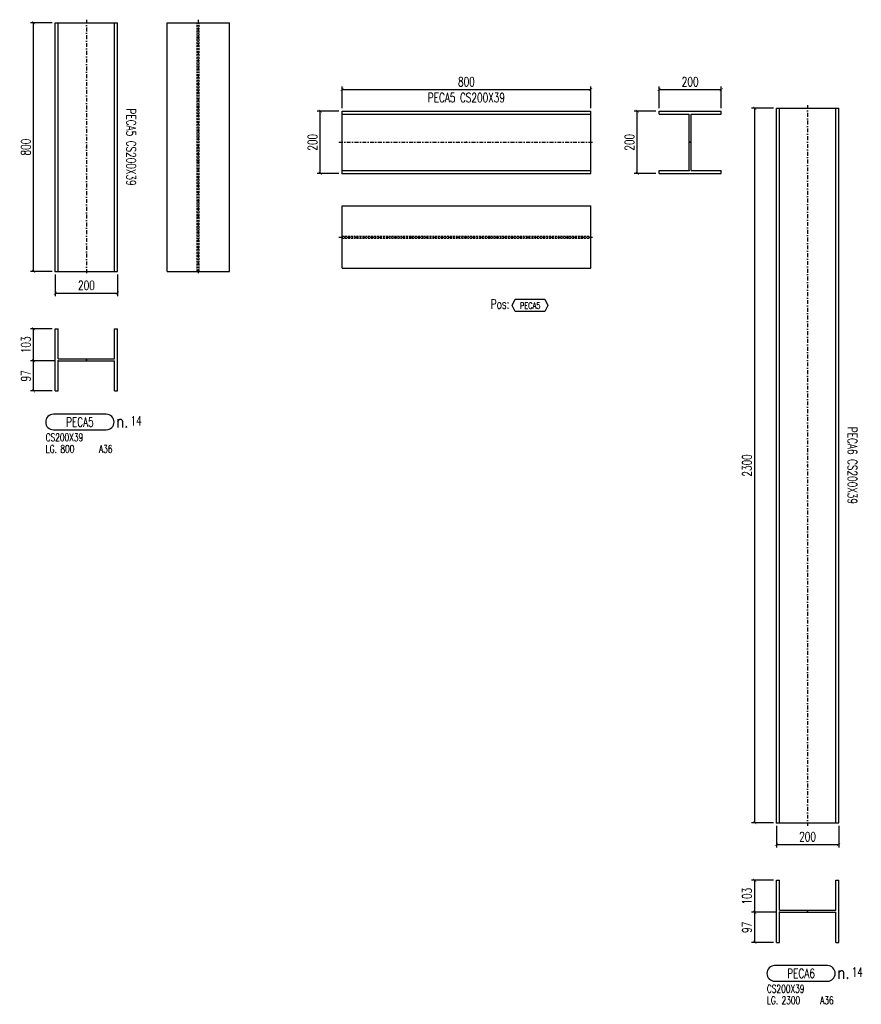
# Model space of a CAD drawing. Header units: feet. Extents: x 14665 to 61549, y 27474 to 37127.
# Tile 3 of 37: x 22934 to 25642, y 27474 to 30643. Entities that reach past the tile are written whole.
import ezdxf
from ezdxf.enums import TextEntityAlignment as Align

# ---------------------------------------------------------------- set-up
doc = ezdxf.new("R2010")
doc.units = ezdxf.units.FT
doc.header["$LTSCALE"] = 25
doc.header["$MEASUREMENT"] = 0
doc.linetypes.add('DASHDOT', pattern=[1, 0.5, -0.25, 0, -0.25])
doc.linetypes.add('HIDDEN', pattern=[0.375, 0.25, -0.125])
doc.layers.get('0').update_dxf_attribs({"linetype": 'CONTINUOUS'})
doc.layers.get('Defpoints').update_dxf_attribs({"linetype": 'CONTINUOUS'})
for name, color, linetype in [('A', 2, 'DASHDOT'), ('FORIR', 4, 'CONTINUOUS'), ('G', 3, 'CONTINUOUS'), ('MARK_DES', 2, 'CONTINUOUS'), ('MARK_MAT', 2, 'CONTINUOUS'), ('MARK_QTA', 4, 'CONTINUOUS'), ('MARK_SBA', 4, 'CONTINUOUS'), ('MARK_SLOT', 6, 'CONTINUOUS'), ('POS_BOX', 6, 'CONTINUOUS'), ('POS_DES', 2, 'CONTINUOUS'), ('POS_MAT', 2, 'CONTINUOUS'), ('TR', 6, 'HIDDEN'), ('TXT1', 7, 'CONTINUOUS')]:
    doc.layers.add(name, color=color, linetype=linetype)
doc.styles.add('1', font='romans', dxfattribs={"width": 0.7, "height": 30})
doc.styles.add('MARK', font='ROMANS', dxfattribs={"width": 0.7})
doc.styles.add('POS', font='ROMANS', dxfattribs={"width": 0.7})
doc.styles.add('ROMANS', font='ROMANS', dxfattribs={"width": 0.8, "height": 28})
doc.dimstyles.get("Standard").update_dxf_attribs({"dimtxt": 30, "dimasz": 1, "dimexe": 1, "dimexo": 1, "dimgap": 1, "dimtad": 1, "dimdec": 0, "dimdsep": 46, "dimtxsty": '1', "dimblk": 'ARCHTICK', "dimcen": 3, "dimclrd": 1, "dimclre": 1, "dimclrt": 3, "dimadec": 0, "dimazin": 0, "dimtfac": 1, "dimtdec": 0, "dimtix": 1, "dimtmove": 0, "dimatfit": 3, "dimfxl": 0, "dimtolj": 1, "dimarcsym": 0})

# ---------------------------------------------------------------- blocks, each defined once
blk = doc.blocks.new('_ArchTick')
at = {"color": 0, "linetype": 'ByBlock', "const_width": 0.15}
blk.add_lwpolyline([(-0.5, -0.5), (0.5, 0.5)], dxfattribs=at)
blk = doc.blocks.new('*D98')
at = {"layer": 'Defpoints', "color": 0, "transparency": 16777216}
for p in [(24771.5, 30418.1), (23971.5, 30348.1), (24771.5, 30348.1)]:
    blk.add_point(p, dxfattribs=at)
at = {"layer": 'TXT1', "color": 1, "lineweight": -2, "transparency": 16777216}
for p, q in [((23971.5, 30358.1), (23971.5, 30428.1)), ((24771.5, 30358.1), (24771.5, 30428.1)), ((23971.5, 30418.1), (24771.5, 30418.1))]:
    blk.add_line(p, q, dxfattribs=at)
at = {"layer": 'TXT1', "color": 1, "lineweight": -2, "transparency": 16777216, "xscale": 10, "yscale": 10, "zscale": 10, "rotation": 180}
blk.add_blockref('_ArchTick', (23971.5, 30418.1), dxfattribs=at)
at = {"layer": 'TXT1', "color": 1, "lineweight": -2, "transparency": 16777216, "xscale": 10, "yscale": 10, "zscale": 10}
blk.add_blockref('_ArchTick', (24771.5, 30418.1), dxfattribs=at)
at = {"layer": 'TXT1', "color": 3, "transparency": 16777216, "insert": (24371.5, 30443.1), "char_height": 30, "attachment_point": 5, "style": '1'}
blk.add_mtext('\\A1;800', dxfattribs=at)
blk = doc.blocks.new('*D99')
at = {"layer": 'Defpoints', "color": 0, "transparency": 16777216}
for p in [(23901.5, 30348.1), (23971.5, 30348.1), (23971.5, 30148.1)]:
    blk.add_point(p, dxfattribs=at)
at = {"layer": 'TXT1', "color": 1, "lineweight": -2, "transparency": 16777216}
for p, q in [((23961.5, 30348.1), (23891.5, 30348.1)), ((23901.5, 30148.1), (23901.5, 30348.1)), ((23961.5, 30148.1), (23891.5, 30148.1))]:
    blk.add_line(p, q, dxfattribs=at)
at = {"layer": 'TXT1', "color": 1, "lineweight": -2, "transparency": 16777216, "xscale": 10, "yscale": 10, "zscale": 10}
for p, rotation in [((23901.5, 30348.1), 90), ((23901.5, 30148.1), 270)]:
    blk.add_blockref('_ArchTick', p, dxfattribs=dict(at, rotation=rotation))
at = {"layer": 'TXT1', "color": 3, "transparency": 16777216, "insert": (23876.5, 30248.1), "char_height": 30, "attachment_point": 5, "rotation": 90, "style": '1'}
blk.add_mtext('\\A1;200', dxfattribs=at)
blk = doc.blocks.new('3D_INFOM')
blk.add_point((0, 0))
at = {"layer": 'FORIR', "flags": 1}
for tag, p in [('MARK', (7.55, -4.31)), ('NUM_DIS', (7.55, -11.68)), ('NOT_PEZ', (45.73, -11.68)), ('QTA_PEZ', (7.55, -18.55)), ('TIP_PEZ', (45.73, -18.55)), ('TRA_PEZ', (7.55, -26.33)), ('COS_PEZ', (45.73, -26.33)), ('DES_PEZ', (7.55, -33.75))]:
    blk.add_attdef(tag, p, '', height=5, dxfattribs=at)
blk = doc.blocks.new('*D100')
at = {"layer": 'Defpoints', "color": 0, "transparency": 16777216}
for p in [(25191.5, 30418.1), (24991.5, 30348.1), (25191.5, 30348.1)]:
    blk.add_point(p, dxfattribs=at)
at = {"layer": 'TXT1', "color": 1, "lineweight": -2, "transparency": 16777216}
for p, q in [((24991.5, 30358.1), (24991.5, 30428.1)), ((25191.5, 30358.1), (25191.5, 30428.1)), ((24991.5, 30418.1), (25191.5, 30418.1))]:
    blk.add_line(p, q, dxfattribs=at)
at = {"layer": 'TXT1', "color": 1, "lineweight": -2, "transparency": 16777216, "xscale": 10, "yscale": 10, "zscale": 10, "rotation": 180}
blk.add_blockref('_ArchTick', (24991.5, 30418.1), dxfattribs=at)
at = {"layer": 'TXT1', "color": 1, "lineweight": -2, "transparency": 16777216, "xscale": 10, "yscale": 10, "zscale": 10}
blk.add_blockref('_ArchTick', (25191.5, 30418.1), dxfattribs=at)
at = {"layer": 'TXT1', "color": 3, "transparency": 16777216, "insert": (25091.5, 30443.1), "char_height": 30, "attachment_point": 5, "style": '1'}
blk.add_mtext('\\A1;200', dxfattribs=at)
blk = doc.blocks.new('*D101')
at = {"layer": 'Defpoints', "color": 0, "transparency": 16777216}
for p in [(24921.5, 30348.1), (24991.5, 30348.1), (24991.5, 30148.1)]:
    blk.add_point(p, dxfattribs=at)
at = {"layer": 'TXT1', "color": 1, "lineweight": -2, "transparency": 16777216}
for p, q in [((24981.5, 30348.1), (24911.5, 30348.1)), ((24921.5, 30148.1), (24921.5, 30348.1)), ((24981.5, 30148.1), (24911.5, 30148.1))]:
    blk.add_line(p, q, dxfattribs=at)
at = {"layer": 'TXT1', "color": 1, "lineweight": -2, "transparency": 16777216, "xscale": 10, "yscale": 10, "zscale": 10}
for p, rotation in [((24921.5, 30348.1), 90), ((24921.5, 30148.1), 270)]:
    blk.add_blockref('_ArchTick', p, dxfattribs=dict(at, rotation=rotation))
at = {"layer": 'TXT1', "color": 3, "transparency": 16777216, "insert": (24896.5, 30248.1), "char_height": 30, "attachment_point": 5, "rotation": 90, "style": '1'}
blk.add_mtext('\\A1;200', dxfattribs=at)
blk = doc.blocks.new('POSITION_PRO')
at = {"layer": 'POS_BOX'}
blk.add_lwpolyline([(10.5, -2), (9.5, -4), (0, -4), (-1, -2), (0, 0), (9.5, 0)], close=True, dxfattribs=at)
at = {"insert": (-7.93, -0.05), "char_height": 3, "width": 11.9956, "attachment_point": 1, "style": 'POS'}
blk.add_mtext('Pos:', dxfattribs=at)
at = {"style": 'POS', "width": 0.7}
blk.add_attdef('POS_PEZ', text='', height=2, dxfattribs=at).set_placement((4.76, -3.05), align=Align.CENTER)
at = {"layer": 'POS_DES', "style": 'POS', "width": 0.7, "flags": 1}
for tag, p in [('SPE_PRO', (-7.8, -5.07)), ('LUN_PRO', (-7.82, -5.58)), ('LAR_PRO', (-7.79, -4.53))]:
    blk.add_attdef(tag, p, '', height=0.35, dxfattribs=at)
at = {"layer": 'POS_MAT', "style": 'POS', "width": 0.7, "flags": 1}
for tag, p in [('NOM_PRO', (-6.94, -6.11)), ('MAT_PRO', (-6.89, -4.03)), ('PUN_LIS', (-6.94, -6.63)), ('PUN_NET2', (-6.94, -7.74)), ('PUN_NET', (-6.94, -7.16)), ('MAR_CMP', (-6.89, -8.22)), ('NOT_PEZ', (-6.89, -9.21)), ('QTA_PEZ', (-6.89, -8.75))]:
    blk.add_attdef(tag, text='', height=0.35, dxfattribs=at).set_placement(p, align=Align.CENTER)
blk = doc.blocks.new('3D_INFOPOS')
blk.add_point((0, 0))
at = {"layer": 'FORIR', "flags": 1}
for tag, p in [('POS_PEZ', (7.6, -4.3)), ('MAT_PRO', (7.6, -11.9))]:
    blk.add_attdef(tag, p, '', height=5.26, dxfattribs=at)
blk = doc.blocks.new('*D158')
at = {"layer": 'Defpoints', "color": 0, "transparency": 16777216}
for p in [(22978.9, 30632.7), (23048.9, 30632.7), (23048.9, 29832.7)]:
    blk.add_point(p, dxfattribs=at)
at = {"layer": 'TXT1', "color": 1, "lineweight": -2, "transparency": 16777216}
for p, q in [((23038.9, 30632.7), (22968.9, 30632.7)), ((22978.9, 29832.7), (22978.9, 30632.7)), ((23038.9, 29832.7), (22968.9, 29832.7))]:
    blk.add_line(p, q, dxfattribs=at)
at = {"layer": 'TXT1', "color": 1, "lineweight": -2, "transparency": 16777216, "xscale": 10, "yscale": 10, "zscale": 10}
for p, rotation in [((22978.9, 30632.7), 90), ((22978.9, 29832.7), 270)]:
    blk.add_blockref('_ArchTick', p, dxfattribs=dict(at, rotation=rotation))
at = {"layer": 'TXT1', "color": 3, "transparency": 16777216, "insert": (22953.9, 30232.7), "char_height": 30, "attachment_point": 5, "rotation": 90, "style": '1'}
blk.add_mtext('\\A1;800', dxfattribs=at)
blk = doc.blocks.new('*D159')
at = {"layer": 'Defpoints', "color": 0, "transparency": 16777216}
for p in [(23048.9, 29832.7), (23248.9, 29832.7), (23248.9, 29762.7)]:
    blk.add_point(p, dxfattribs=at)
at = {"layer": 'TXT1', "color": 1, "lineweight": -2, "transparency": 16777216}
for p, q in [((23048.9, 29822.7), (23048.9, 29752.7)), ((23248.9, 29822.7), (23248.9, 29752.7)), ((23048.9, 29762.7), (23248.9, 29762.7))]:
    blk.add_line(p, q, dxfattribs=at)
at = {"layer": 'TXT1', "color": 1, "lineweight": -2, "transparency": 16777216, "xscale": 10, "yscale": 10, "zscale": 10, "rotation": 180}
blk.add_blockref('_ArchTick', (23048.9, 29762.7), dxfattribs=at)
at = {"layer": 'TXT1', "color": 1, "lineweight": -2, "transparency": 16777216, "xscale": 10, "yscale": 10, "zscale": 10}
blk.add_blockref('_ArchTick', (23248.9, 29762.7), dxfattribs=at)
at = {"layer": 'TXT1', "color": 3, "transparency": 16777216, "insert": (23148.9, 29787.7), "char_height": 30, "attachment_point": 5, "style": '1'}
blk.add_mtext('\\A1;200', dxfattribs=at)
blk = doc.blocks.new('*D160')
at = {"layer": 'Defpoints', "color": 0, "transparency": 16777216}
for p in [(22978.9, 29544.6), (23058.4, 29544.6), (23048.9, 29447.7)]:
    blk.add_point(p, dxfattribs=at)
at = {"layer": 'TXT1', "color": 1, "lineweight": -2, "transparency": 16777216}
for p, q in [((23048.4, 29544.6), (22968.9, 29544.6)), ((22978.9, 29447.7), (22978.9, 29544.6)), ((23038.9, 29447.7), (22968.9, 29447.7))]:
    blk.add_line(p, q, dxfattribs=at)
at = {"layer": 'TXT1', "color": 1, "lineweight": -2, "transparency": 16777216, "xscale": 10, "yscale": 10, "zscale": 10}
for p, rotation in [((22978.9, 29544.6), 90), ((22978.9, 29447.7), 270)]:
    blk.add_blockref('_ArchTick', p, dxfattribs=dict(at, rotation=rotation))
at = {"layer": 'TXT1', "color": 3, "transparency": 16777216, "insert": (22953.9, 29496.2), "char_height": 30, "attachment_point": 5, "rotation": 90, "style": '1'}
blk.add_mtext('\\A1;97', dxfattribs=at)
blk = doc.blocks.new('*D161')
at = {"layer": 'Defpoints', "color": 0, "transparency": 16777216}
for p in [(22978.9, 29647.7), (23048.9, 29647.7), (23058.4, 29544.6)]:
    blk.add_point(p, dxfattribs=at)
at = {"layer": 'TXT1', "color": 1, "lineweight": -2, "transparency": 16777216}
for p, q in [((23038.9, 29647.7), (22968.9, 29647.7)), ((22978.9, 29544.6), (22978.9, 29647.7)), ((23048.4, 29544.6), (22968.9, 29544.6))]:
    blk.add_line(p, q, dxfattribs=at)
at = {"layer": 'TXT1', "color": 1, "lineweight": -2, "transparency": 16777216, "xscale": 10, "yscale": 10, "zscale": 10}
for p, rotation in [((22978.9, 29647.7), 90), ((22978.9, 29544.6), 270)]:
    blk.add_blockref('_ArchTick', p, dxfattribs=dict(at, rotation=rotation))
at = {"layer": 'TXT1', "color": 3, "transparency": 16777216, "insert": (22953.9, 29596.2), "char_height": 30, "attachment_point": 5, "rotation": 90, "style": '1'}
blk.add_mtext('\\A1;103', dxfattribs=at)
blk = doc.blocks.new('M8_PRO')
at = {"layer": 'MARK_SLOT'}
blk.add_lwpolyline([(2.5, 0), (19.5, 0, 0.414214), (22, 2.5), (22, 2.5, 0.414214), (19.5, 5), (2.5, 5, 0.414214), (0, 2.5), (0, 2.5, 0.414214)], format="xyb", close=True, dxfattribs=at)
at = {"style": 'MARK', "width": 0.7, "flags": 1}
for tag, p in [('TRA_PEZ', (-2.05, 4.97)), ('SUN_LIS', (-2.05, 3.9)), ('PUN_LIS', (-2.05, 4.44)), ('DES_PEZ', (-2.05, 3.37)), ('NOT_PEZ', (-2.05, 2.83)), ('TIP_PEZ', (-2.05, 2.29)), ('COD_PEZ', (-2.05, 0.69)), ('COS_PEZ', (-2.05, 0.15)), ('ING_PEZ', (-2.05, 1.76)), ('MCL_PEZ', (-2.05, 1.22)), ('DIM_PRO', (-2.05, -0.38))]:
    blk.add_attdef(tag, p, '', height=0.35, dxfattribs=at)
at = {"style": 'MARK', "width": 0.7}
blk.add_attdef('MAR_PEZ', text='', height=3, dxfattribs=at).set_placement((11, 2.5), align=Align.MIDDLE)
at = {"layer": 'MARK_DES', "style": 'MARK', "width": 0.7}
blk.add_text('LG.', height=2.5, dxfattribs=at).set_placement((0, -7.4))
for tag, p in [('NOM_PRO', (0, -3.7)), ('LUN_PRO', (4.73, -7.4))]:
    blk.add_attdef(tag, p, '', height=2.5, dxfattribs=at)
at = {"layer": 'MARK_MAT', "style": 'MARK', "width": 0.7}
blk.add_attdef('MAT_PRO', (17.13, -7.4), '', height=2.5, dxfattribs=at)
at = {"layer": 'MARK_QTA', "style": 'ROMANS', "width": 0.8}
blk.add_text('n.', height=4, dxfattribs=at).set_placement((24.62, 2.75), align=Align.MIDDLE)
at = {"layer": 'MARK_QTA', "style": 'MARK', "width": 0.7}
blk.add_attdef('QTA_PEZ', (27.29, 1.42), '', height=3, dxfattribs=at)
at = {"layer": 'MARK_SBA', "style": 'MARK', "width": 0.7}
blk.add_attdef('SBA_PEZ', text='', height=2, dxfattribs=at).set_placement((10.88, 5.73), align=Align.BOTTOM_CENTER)
blk = doc.blocks.new('*D162')
at = {"layer": 'Defpoints', "color": 0, "transparency": 16777216}
for p in [(25299.4, 30358), (25369.4, 30358), (25369.4, 28058)]:
    blk.add_point(p, dxfattribs=at)
at = {"layer": 'TXT1', "color": 1, "lineweight": -2, "transparency": 16777216}
for p, q in [((25359.4, 30358), (25289.4, 30358)), ((25299.4, 28058), (25299.4, 30358)), ((25359.4, 28058), (25289.4, 28058))]:
    blk.add_line(p, q, dxfattribs=at)
at = {"layer": 'TXT1', "color": 1, "lineweight": -2, "transparency": 16777216, "xscale": 10, "yscale": 10, "zscale": 10}
for p, rotation in [((25299.4, 30358), 90), ((25299.4, 28058), 270)]:
    blk.add_blockref('_ArchTick', p, dxfattribs=dict(at, rotation=rotation))
at = {"layer": 'TXT1', "color": 3, "transparency": 16777216, "insert": (25274.4, 29208), "char_height": 30, "attachment_point": 5, "rotation": 90, "style": '1'}
blk.add_mtext('\\A1;2300', dxfattribs=at)
blk = doc.blocks.new('*D163')
at = {"layer": 'Defpoints', "color": 0, "transparency": 16777216}
for p in [(25369.4, 28058), (25569.4, 28058), (25569.4, 27988)]:
    blk.add_point(p, dxfattribs=at)
at = {"layer": 'TXT1', "color": 1, "lineweight": -2, "transparency": 16777216}
for p, q in [((25369.4, 28048), (25369.4, 27978)), ((25569.4, 28048), (25569.4, 27978)), ((25369.4, 27988), (25569.4, 27988))]:
    blk.add_line(p, q, dxfattribs=at)
at = {"layer": 'TXT1', "color": 1, "lineweight": -2, "transparency": 16777216, "xscale": 10, "yscale": 10, "zscale": 10, "rotation": 180}
blk.add_blockref('_ArchTick', (25369.4, 27988), dxfattribs=at)
at = {"layer": 'TXT1', "color": 1, "lineweight": -2, "transparency": 16777216, "xscale": 10, "yscale": 10, "zscale": 10}
blk.add_blockref('_ArchTick', (25569.4, 27988), dxfattribs=at)
at = {"layer": 'TXT1', "color": 3, "transparency": 16777216, "insert": (25469.4, 28013), "char_height": 30, "attachment_point": 5, "style": '1'}
blk.add_mtext('\\A1;200', dxfattribs=at)
blk = doc.blocks.new('*D164')
at = {"layer": 'Defpoints', "color": 0, "transparency": 16777216}
for p in [(25299.4, 27769.8), (25378.9, 27769.8), (25369.4, 27673)]:
    blk.add_point(p, dxfattribs=at)
at = {"layer": 'TXT1', "color": 1, "lineweight": -2, "transparency": 16777216}
for p, q in [((25368.9, 27769.8), (25289.4, 27769.8)), ((25299.4, 27673), (25299.4, 27769.8)), ((25359.4, 27673), (25289.4, 27673))]:
    blk.add_line(p, q, dxfattribs=at)
at = {"layer": 'TXT1', "color": 1, "lineweight": -2, "transparency": 16777216, "xscale": 10, "yscale": 10, "zscale": 10}
for p, rotation in [((25299.4, 27769.8), 90), ((25299.4, 27673), 270)]:
    blk.add_blockref('_ArchTick', p, dxfattribs=dict(at, rotation=rotation))
at = {"layer": 'TXT1', "color": 3, "transparency": 16777216, "insert": (25274.4, 27721.4), "char_height": 30, "attachment_point": 5, "rotation": 90, "style": '1'}
blk.add_mtext('\\A1;97', dxfattribs=at)
blk = doc.blocks.new('*D165')
at = {"layer": 'Defpoints', "color": 0, "transparency": 16777216}
for p in [(25299.4, 27873), (25369.4, 27873), (25378.9, 27769.8)]:
    blk.add_point(p, dxfattribs=at)
at = {"layer": 'TXT1', "color": 1, "lineweight": -2, "transparency": 16777216}
for p, q in [((25359.4, 27873), (25289.4, 27873)), ((25299.4, 27769.8), (25299.4, 27873)), ((25368.9, 27769.8), (25289.4, 27769.8))]:
    blk.add_line(p, q, dxfattribs=at)
at = {"layer": 'TXT1', "color": 1, "lineweight": -2, "transparency": 16777216, "xscale": 10, "yscale": 10, "zscale": 10}
for p, rotation in [((25299.4, 27873), 90), ((25299.4, 27769.8), 270)]:
    blk.add_blockref('_ArchTick', p, dxfattribs=dict(at, rotation=rotation))
at = {"layer": 'TXT1', "color": 3, "transparency": 16777216, "insert": (25274.4, 27821.4), "char_height": 30, "attachment_point": 5, "rotation": 90, "style": '1'}
blk.add_mtext('\\A1;103', dxfattribs=at)

msp = doc.modelspace()

# ---------------------------------------------------------------- linework, layer by layer
at = {"layer": 'A'}
for p, q in [((23148.9, 30642.7), (23148.9, 29822.7)), ((23508.9, 30642.7), (23508.9, 29822.7)), ((25469.4, 30368), (25469.4, 28048)), ((23961.5, 30248.1), (24781.5, 30248.1)), ((23961.5, 29943.1), (24781.5, 29943.1))]:
    msp.add_line(p, q, dxfattribs=at)
for p in [(23971.5, 30148.1), (25088.4, 30157.6), (23971.5, 29940), (23048.9, 29832.7), (23505.8, 29832.7), (23058.4, 29544.6), (25369.4, 28058), (25378.9, 27769.8)]:
    msp.add_point(p, dxfattribs=at)
at = {"layer": 'G'}
for p, q in [((23048.9, 29832.7), (23048.9, 30632.7)), ((23048.9, 30632.7), (23248.9, 30632.7)), ((23058.4, 29832.7), (23058.4, 30632.7)), ((23239.4, 29832.7), (23239.4, 30632.7)), ((23248.9, 29832.7), (23248.9, 30632.7)), ((23408.9, 29832.7), (23408.9, 30632.7)), ((23408.9, 30632.7), (23608.9, 30632.7)), ((23608.9, 29832.7), (23608.9, 30632.7)), ((23971.5, 30348.1), (24771.5, 30348.1)), ((23971.5, 30148.1), (23971.5, 30348.1)), ((23971.5, 30338.6), (24771.5, 30338.6)), ((24771.5, 30148.1), (24771.5, 30348.1)), ((24991.5, 30348.1), (25191.5, 30348.1)), ((24991.5, 30338.6), (24991.5, 30348.1)), ((24991.5, 30338.6), (25088.4, 30338.6)), ((25088.4, 30157.6), (25088.4, 30338.6)), ((25094.7, 30157.6), (25094.7, 30338.6)), ((25094.7, 30338.6), (25191.5, 30338.6)), ((25191.5, 30338.6), (25191.5, 30348.1)), ((25369.4, 28058), (25369.4, 30358)), ((25369.4, 30358), (25569.4, 30358)), ((25378.9, 28058), (25378.9, 30358)), ((25559.9, 28058), (25559.9, 30358)), ((25569.4, 28058), (25569.4, 30358)), ((23971.5, 30157.6), (24771.5, 30157.6)), ((23971.5, 30148.1), (24771.5, 30148.1)), ((24991.5, 30157.6), (25088.4, 30157.6)), ((24991.5, 30148.1), (24991.5, 30157.6)), ((24991.5, 30148.1), (25191.5, 30148.1)), ((25094.7, 30157.6), (25191.5, 30157.6)), ((25191.5, 30148.1), (25191.5, 30157.6)), ((23971.5, 30043.1), (24771.5, 30043.1)), ((23971.5, 29843.1), (23971.5, 30043.1)), ((24771.5, 29843.1), (24771.5, 30043.1)), ((23048.9, 29832.7), (23248.9, 29832.7)), ((23408.9, 29832.7), (23608.9, 29832.7)), ((23971.5, 29843.1), (24771.5, 29843.1)), ((23048.9, 29647.7), (23058.4, 29647.7)), ((23048.9, 29447.7), (23048.9, 29647.7)), ((23058.4, 29550.9), (23058.4, 29647.7)), ((23239.4, 29647.7), (23248.9, 29647.7)), ((23239.4, 29550.9), (23239.4, 29647.7)), ((23248.9, 29447.7), (23248.9, 29647.7)), ((23058.4, 29550.9), (23239.4, 29550.9)), ((23058.4, 29544.6), (23239.4, 29544.6)), ((23058.4, 29447.7), (23058.4, 29544.6)), ((23239.4, 29447.7), (23239.4, 29544.6)), ((23048.9, 29447.7), (23058.4, 29447.7)), ((23239.4, 29447.7), (23248.9, 29447.7)), ((25369.4, 28058), (25569.4, 28058)), ((25369.4, 27873), (25378.9, 27873)), ((25369.4, 27673), (25369.4, 27873)), ((25378.9, 27776.1), (25378.9, 27873)), ((25559.9, 27873), (25569.4, 27873)), ((25559.9, 27776.1), (25559.9, 27873)), ((25569.4, 27673), (25569.4, 27873)), ((25378.9, 27776.1), (25559.9, 27776.1)), ((25378.9, 27769.8), (25559.9, 27769.8)), ((25378.9, 27673), (25378.9, 27769.8)), ((25559.9, 27673), (25559.9, 27769.8)), ((25369.4, 27673), (25378.9, 27673)), ((25559.9, 27673), (25569.4, 27673))]:
    msp.add_line(p, q, dxfattribs=at)
for p in [(23971.5, 30148.1), (25088.4, 30157.6), (23971.5, 29940), (23048.9, 29832.7), (23505.8, 29832.7), (23058.4, 29544.6), (25369.4, 28058), (25378.9, 27769.8)]:
    msp.add_point(p, dxfattribs=at)
at = {"layer": 'TR'}
for p, q in [((23505.8, 29832.7), (23505.8, 30632.7)), ((23512.1, 29832.7), (23512.1, 30632.7)), ((23971.5, 29946.3), (24771.5, 29946.3)), ((23971.5, 29940), (24771.5, 29940))]:
    msp.add_line(p, q, dxfattribs=at)
for p in [(23971.5, 30148.1), (25088.4, 30157.6), (23971.5, 29940), (23048.9, 29832.7), (23505.8, 29832.7), (23058.4, 29544.6), (25369.4, 28058), (25378.9, 27769.8)]:
    msp.add_point(p, dxfattribs=at)

# ---------------------------------------------------------------- block references
at = {"xscale": 10, "yscale": 10, "zscale": 10}
for p in [(24371.5, 30248.1), (25091.5, 30248.1), (23148.9, 30232.7), (23508.9, 30232.7), (24371.5, 29943.1), (23148.9, 29547.7), (25469.4, 29208), (25469.4, 27773)]:
    msp.add_blockref('3D_INFOM', p, dxfattribs=at)
for p in [(23148.9, 30232.7), (23508.9, 30232.7), (23148.9, 29547.7), (25469.4, 29208), (25469.4, 27773)]:
    msp.add_blockref('3D_INFOPOS', p)
for name, p, values in [('POSITION_PRO', (24529, 29743.1), {'POS_PEZ': 'PECA5'}), ('M8_PRO', (23017.9, 29322.7), {'NOM_PRO': 'CS200X39', 'LUN_PRO': '800', 'MAT_PRO': 'A36', 'QTA_PEZ': '14', 'MAR_PEZ': 'PECA5'}), ('M8_PRO', (25338.4, 27548), {'NOM_PRO': 'CS200X39', 'LUN_PRO': '2300', 'MAT_PRO': 'A36', 'QTA_PEZ': '14', 'MAR_PEZ': 'PECA6'})]:
    msp.add_blockref(name, p, dxfattribs=at).add_auto_attribs(values)

# ---------------------------------------------------------------- texts
at = {"layer": 'TXT1', "color": 7, "style": '1', "width": 0.7}
msp.add_text('PECA5 CS200X39', height=30, dxfattribs=at).set_placement((24371.5, 30368.1), align=Align.BOTTOM_CENTER)
for s, p in [('PECA5 CS200X39', (23268.9, 30232.7)), ('PECA6 CS200X39', (25589.4, 29208))]:
    msp.add_text(s, height=30, rotation=270, dxfattribs=at).set_placement(p, align=Align.BOTTOM_CENTER)

# ---------------------------------------------------------------- dimensions: what is measured, and where the dimension line sits
at = {"layer": 'TXT1'}
for base, p1, p2, angle, picture, middle in [((22978.9, 30632.7), (23048.9, 29832.7), (23048.9, 30632.7), 90, '*D158', (22953.9, 30232.7)), ((25299.4, 30358), (25369.4, 28058), (25369.4, 30358), 90, '*D162', (25274.4, 29208)), ((23901.5, 30348.1), (23971.5, 30148.1), (23971.5, 30348.1), 90, '*D99', (23876.5, 30248.1)), ((24921.5, 30348.1), (24991.5, 30148.1), (24991.5, 30348.1), 90, '*D101', (24896.5, 30248.1)), ((23248.9, 29762.7), (23048.9, 29832.7), (23248.9, 29832.7), 180, '*D159', (23148.9, 29787.7)), ((22978.9, 29647.7), (23058.4, 29544.6), (23048.9, 29647.7), 90, '*D161', (22953.9, 29596.2)), ((22978.9, 29544.6), (23048.9, 29447.7), (23058.4, 29544.6), 90, '*D160', (22953.9, 29496.2)), ((25569.4, 27988), (25369.4, 28058), (25569.4, 28058), 180, '*D163', (25469.4, 28013)), ((25299.4, 27873), (25378.9, 27769.8), (25369.4, 27873), 90, '*D165', (25274.4, 27821.4)), ((25299.4, 27769.8), (25369.4, 27673), (25378.9, 27769.8), 90, '*D164', (25274.4, 27721.4))]:
    dim = msp.add_linear_dim(base=base, p1=p1, p2=p2, angle=angle, dimstyle='Standard', override={"dimscale": 10}, dxfattribs=at)
    dim.commit()
    dim.dimension.update_dxf_attribs({"geometry": picture, "text_midpoint": middle})
for base, p1, p2, picture, middle in [((24771.5, 30418.1), (23971.5, 30348.1), (24771.5, 30348.1), '*D98', (24371.5, 30443.1)), ((25191.5, 30418.1), (24991.5, 30348.1), (25191.5, 30348.1), '*D100', (25091.5, 30443.1))]:
    dim = msp.add_linear_dim(base=base, p1=p1, p2=p2, dimstyle='Standard', override={"dimscale": 10}, dxfattribs=at)
    dim.commit()
    dim.dimension.update_dxf_attribs({"geometry": picture, "text_midpoint": middle})

doc.saveas('drawing.dxf')
